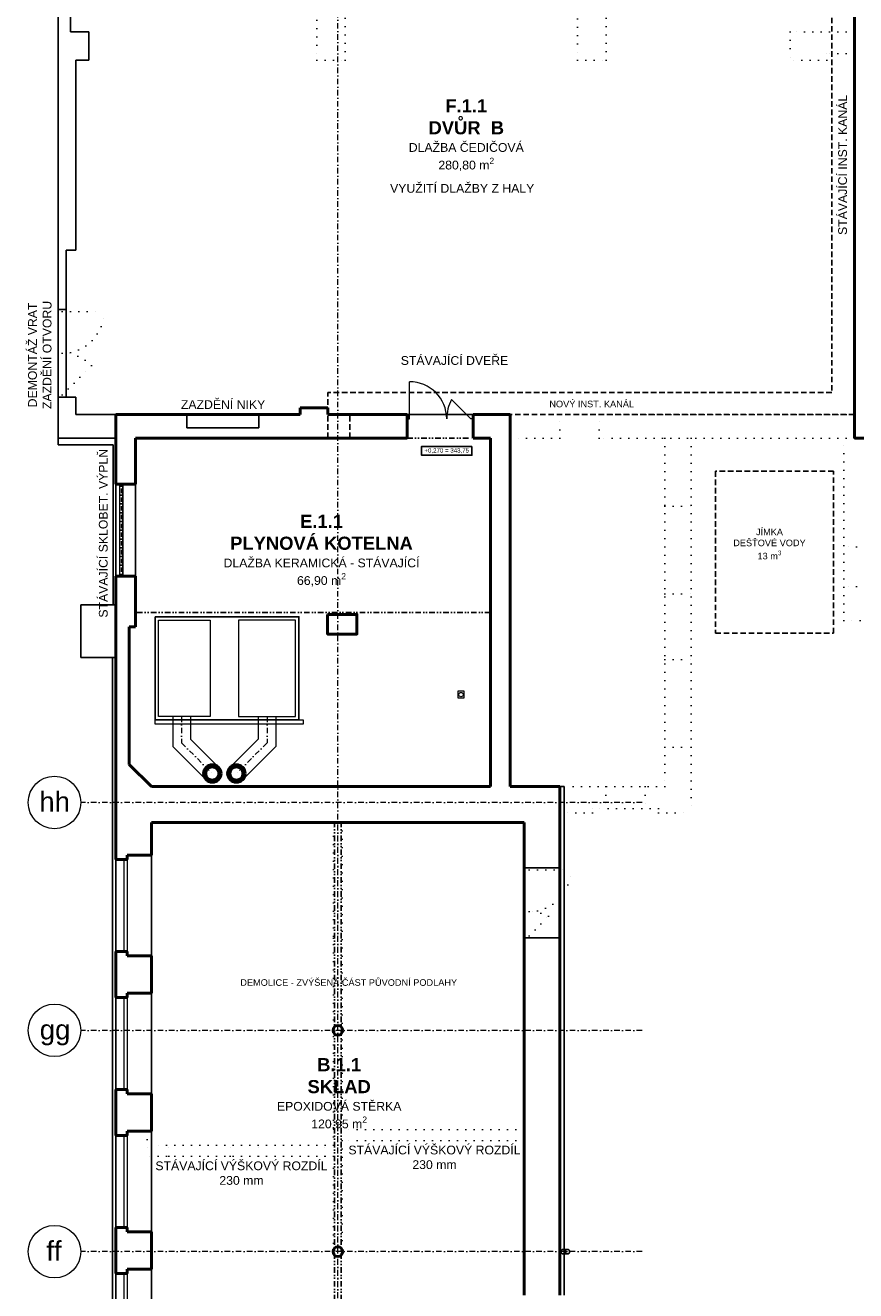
# Model space of a CAD drawing. Header units: millimetres. Extents: x 887082 to 1346431, y -219716 to -98064.
# Tile 7 of 37: x 887082 to 906033, y -151966 to -123094. Entities that reach past the tile are written whole.
import ezdxf

# ---------------------------------------------------------------- set-up
doc = ezdxf.new("R2010")
doc.units = ezdxf.units.MM
doc.header["$LTSCALE"] = 10
for name, pattern in [('DASHDOT', [25.4, 12.7, -6.35, 0, -6.35]), ('DASHED', [19.05, 12.7, -6.35]), ('DIVIDE', [31.75, 12.7, -6.35, 0, -6.35, 0, -6.35]), ('DOT', [6.35, 0, -6.35])]:
    doc.linetypes.add(name, pattern=pattern)
for name, color, linetype, lineweight in [('CKBB0_12', 84, 'Continuous', 9), ('CKDVERE_', 7, 'Continuous', 15), ('CKOKNA', 1, 'Continuous', 9), ('CKSTENY_OSY', 1, 'DASHDOT', 15), ('CKSTENY_REZ', 6, 'Continuous', 50), ('CKTEXTY_MALE', 3, 'Continuous', 25), ('CKTEXTY_STREDNI', 6, 'Continuous', 50), ('CSPROFILY_OSY', 1, 'DASHDOT', 18), ('S-GRID-IDEN', 7, 'Continuous', 9), ('TP_bourané_kce', 7, 'DOT', 15), ('TP_zámečnické_kce', 6, 'Continuous', 9)]:
    doc.layers.add(name, color=color, linetype=linetype, lineweight=lineweight)
for name, color, linetype in [('CKSTENY_NADROVINOU', 7, 'DIVIDE'), ('CKSTENY_PODROVINOU', 7, 'Continuous'), ('CKSTENY_SKRYTE', 7, 'DASHED'), ('TP_klempířské_konstrukce', 142, 'Continuous')]:
    doc.layers.add(name, color=color, linetype=linetype)
doc.layers.add('TP_skryté_1', color=21, linetype='Continuous', lineweight=50, plot=False)
doc.styles.add('Arial_1', font='arial.ttf', dxfattribs={"height": 450})
doc.styles.add('TOP_ARIAL_CE', font='arial.ttf', dxfattribs={"height": 100})

msp = doc.modelspace()

# ---------------------------------------------------------------- linework, layer by layer
at = {"layer": 'CKBB0_12', "color": 252}
for points in [[(890120, -136666), (891300, -136666), (891300, -138866), (890120, -138866)], [(893250, -136666), (891950, -136666), (891950, -138866), (893250, -138866)]]:
    msp.add_lwpolyline(points, close=True, dxfattribs=at)
for points in [[(890450, -138866), (890450, -139549), (891209, -140308)], [(890850, -138866), (890850, -139384), (891492, -140025)], [(892400, -138866), (892400, -139384), (891759, -140025)], [(892800, -138866), (892800, -139549), (892042, -140308)]]:
    msp.add_lwpolyline(points, dxfattribs=at)
at = {"layer": 'CKDVERE_', "color": 252}
for p, q in [((895850, -132076), (895850, -131226)), ((897250, -132076), (896809, -131635)), ((895800, -132076), (895850, -132076)), ((897300, -132076), (897250, -132076))]:
    msp.add_line(p, q, dxfattribs=at)
for centre, radius, start, end in [((895850, -132076), 850, 0, 90), ((897650, -132076), 950, 152.3213, 180)]:
    msp.add_arc(centre, radius, start, end, dxfattribs=at)
at = {"layer": 'CKOKNA', "color": 252}
for p, q in [((889230, -133566), (889230, -135666)), ((889270, -133666), (889270, -133766)), ((889310, -133566), (889310, -135666)), ((889270, -133866), (889270, -133966)), ((889270, -134066), (889270, -134166)), ((889270, -134266), (889270, -134366)), ((889270, -134466), (889270, -134566)), ((889270, -134666), (889270, -134766)), ((889270, -134866), (889270, -134966)), ((889270, -135066), (889270, -135166)), ((889270, -135266), (889270, -135366)), ((889270, -135466), (889270, -135566)), ((889330, -142126), (889330, -144226)), ((889405, -142126), (889405, -144226)), ((889330, -145276), (889330, -147376)), ((889405, -145276), (889405, -147376)), ((889330, -148426), (889330, -150526)), ((889405, -148426), (889405, -150526)), ((889330, -151576), (889330, -153676)), ((889405, -151576), (889405, -153676))]:
    msp.add_line(p, q, dxfattribs=at)
for points in [[(889230, -133616), (889230, -133816), (889310, -133816), (889310, -133616)], [(889230, -133816), (889230, -134016), (889310, -134016), (889310, -133816)], [(889230, -134016), (889230, -134216), (889310, -134216), (889310, -134016)], [(889230, -134216), (889230, -134416), (889310, -134416), (889310, -134216)], [(889230, -134416), (889230, -134616), (889310, -134616), (889310, -134416)], [(889230, -134616), (889230, -134816), (889310, -134816), (889310, -134616)], [(889230, -134816), (889230, -135016), (889310, -135016), (889310, -134816)], [(889230, -135016), (889230, -135216), (889310, -135216), (889310, -135016)], [(889230, -135216), (889230, -135416), (889310, -135416), (889310, -135216)], [(889230, -135416), (889230, -135616), (889310, -135616), (889310, -135416)]]:
    msp.add_lwpolyline(points, close=True, dxfattribs=at)
at = {"layer": 'CKSTENY_NADROVINOU', "color": 252}
for p, q in [((895800, -132516), (897300, -132516)), ((897700, -136491), (889600, -136491)), ((894138, -155686), (894138, -141286)), ((894293, -155686), (894293, -141286))]:
    msp.add_line(p, q, dxfattribs=at)
at = {"layer": 'CKSTENY_OSY', "color": 252}
msp.add_line((894215, -162556), (894215, -111893), dxfattribs=at)
at = {"layer": 'CKSTENY_OSY', "color": 252, "lineweight": 5}
for p, q in [((901158, -140826), (888348, -140826)), ((901158, -146026), (888348, -146026)), ((901158, -151076), (888348, -151076))]:
    msp.add_line(p, q, dxfattribs=at)
for points in [[(890650, -138866), (890650, -139466), (891350, -140166)], [(892600, -138866), (892600, -139466), (891900, -140166)]]:
    msp.add_lwpolyline(points, dxfattribs=at)
at = {"layer": 'CKSTENY_PODROVINOU', "color": 252}
for p, q in [((887835, -115681), (887835, -132516)), ((888115, -120066), (888115, -123246)), ((888535, -123246), (888115, -123246)), ((888535, -123246), (888535, -123886)), ((888535, -123886), (888235, -123886)), ((888235, -123886), (888235, -128226)), ((888235, -128226), (888015, -128226)), ((888015, -128226), (888015, -129576)), ((888015, -129576), (887835, -129576)), ((888015, -129576), (888015, -131576)), ((888015, -131576), (887835, -131576)), ((888235, -131576), (888015, -131576)), ((888235, -131576), (888235, -131976)), ((889150, -131976), (888235, -131976)), ((890765, -131976), (890765, -132276)), ((892415, -132276), (892415, -131976)), ((895800, -131976), (897300, -131976)), ((887835, -132516), (887835, -132666)), ((889150, -132516), (887835, -132516)), ((890765, -132276), (892415, -132276)), ((889090, -132666), (887835, -132666)), ((889090, -132666), (889090, -136316)), ((889150, -133566), (889150, -135666)), ((889600, -133566), (889600, -135666)), ((888350, -136316), (888350, -137516)), ((889150, -136316), (888350, -136316)), ((889150, -137516), (888350, -137516)), ((889070, -137516), (889070, -155596)), ((899280, -140466), (899380, -140466)), ((899380, -152066), (899380, -140466)), ((889960, -142026), (889960, -144326)), ((889150, -142126), (889150, -144226)), ((899280, -142316), (898470, -142316)), ((899280, -143916), (898470, -143916)), ((889960, -145176), (889960, -147476)), ((889150, -145276), (889150, -147376)), ((889960, -148326), (889960, -150626)), ((889150, -148426), (889150, -150526)), ((889150, -151576), (889150, -153676)), ((889960, -151476), (889960, -153776))]:
    msp.add_line(p, q, dxfattribs=at)
msp.add_lwpolyline([(890045, -136591), (893325, -136591), (893325, -138941), (890045, -138941)], close=True, dxfattribs=at)
at = {"layer": 'CKSTENY_REZ', "color": 252}
for p, q in [((906005, -114681), (906005, -131976)), ((893355, -131976), (893355, -131826)), ((893985, -131826), (893355, -131826)), ((893985, -131976), (893985, -131826)), ((889150, -132516), (889150, -131976)), ((890765, -131976), (889150, -131976)), ((890765, -131976), (892415, -131976)), ((893355, -131976), (892415, -131976)), ((895800, -131976), (893985, -131976)), ((895800, -132516), (895800, -131976)), ((897300, -132516), (897300, -131976)), ((898150, -131976), (897300, -131976)), ((898150, -132516), (898150, -131976)), ((906005, -132516), (906005, -131976)), ((889150, -132516), (889150, -133566)), ((895800, -132516), (889600, -132516)), ((889600, -133566), (889600, -132516)), ((897700, -132516), (897300, -132516)), ((897700, -132516), (897700, -140466)), ((898150, -132516), (898150, -140466)), ((910035, -132516), (906005, -132516)), ((889600, -133566), (889150, -133566)), ((889600, -135666), (889150, -135666)), ((889150, -135666), (889150, -142126)), ((889600, -136816), (889600, -135666)), ((889450, -136816), (889450, -139957)), ((889450, -136816), (889600, -136816)), ((889450, -139957), (889960, -140466)), ((897700, -140466), (889960, -140466)), ((899280, -140466), (898150, -140466)), ((899280, -152066), (899280, -140466)), ((898470, -141286), (889960, -141286)), ((889960, -141286), (889960, -142026)), ((898470, -152066), (898470, -141286)), ((889960, -142026), (889405, -142026)), ((889405, -142026), (889405, -142126)), ((889405, -142126), (889150, -142126)), ((889405, -144226), (889150, -144226)), ((889150, -144226), (889150, -145276)), ((889405, -144326), (889405, -144226)), ((889960, -144326), (889405, -144326)), ((889960, -144326), (889960, -145176)), ((889960, -145176), (889405, -145176)), ((889405, -145176), (889405, -145276)), ((889405, -145276), (889150, -145276)), ((889405, -147376), (889150, -147376)), ((889150, -147376), (889150, -148426)), ((889405, -147476), (889405, -147376)), ((889960, -147476), (889405, -147476)), ((889960, -147476), (889960, -148326)), ((889960, -148326), (889405, -148326)), ((889405, -148326), (889405, -148426)), ((889405, -148426), (889150, -148426)), ((889405, -150526), (889150, -150526)), ((889150, -150526), (889150, -151576)), ((889405, -150626), (889405, -150526)), ((889960, -150626), (889405, -150626)), ((889960, -150626), (889960, -151476)), ((889405, -151576), (889150, -151576)), ((889960, -151476), (889405, -151476)), ((889405, -151476), (889405, -151576))]:
    msp.add_line(p, q, dxfattribs=at)
msp.add_lwpolyline([(893980, -136536), (894650, -136536), (894650, -136986), (893980, -136986)], close=True, dxfattribs=at)
for centre, radius in [((891350, -140166), 200), ((891350, -140166), 150), ((891900, -140166), 200), ((891900, -140166), 150), ((894215, -146026), 110), ((894215, -151076), 110)]:
    msp.add_circle(centre, radius, dxfattribs=at)
at = {"layer": 'CKSTENY_SKRYTE', "color": 252}
for p, q in [((905485, -106729), (905485, -131476)), ((905485, -131476), (893985, -131476)), ((893985, -132516), (893985, -131476)), ((894485, -132516), (894485, -131976)), ((906005, -131976), (898150, -131976))]:
    msp.add_line(p, q, dxfattribs=at)
msp.add_lwpolyline([(902830, -136966), (905530, -136966), (905530, -133266), (902830, -133266)], close=True, dxfattribs=at)
at = {"layer": 'CKTEXTY_MALE', "color": 252}
msp.add_lwpolyline([(897275, -132703), (897275, -132903), (896125, -132903), (896125, -132703)], close=True, dxfattribs=at)
at = {"layer": 'CSPROFILY_OSY', "color": 252, "lineweight": 5}
msp.add_line((894215, -155686), (894215, -141286), dxfattribs=at)
at = {"layer": 'S-GRID-IDEN', "color": 252}
for centre in [(887748, -140826), (887748, -146026), (887748, -151076)]:
    msp.add_circle(centre, 600, dxfattribs=at)
at = {"layer": 'TP_bourané_kce', "color": 252, "ltscale": 3}
for p, q in [((906005, -123246), (904535, -123246)), ((904535, -123246), (904535, -123886)), ((905375, -123736), (905375, -123886)), ((906005, -123736), (905375, -123736)), ((905375, -123886), (904535, -123886)), ((887925, -129576), (887925, -129626)), ((887925, -129626), (888875, -129626)), ((887925, -131526), (888597, -130855)), ((887925, -131576), (887925, -131526)), ((899280, -131976), (898150, -131976)), ((899280, -132516), (899280, -131976)), ((900180, -132516), (900180, -131976)), ((906005, -131976), (900180, -131976)), ((899280, -132516), (898150, -132516)), ((906005, -132516), (900180, -132516)), ((901680, -132516), (901680, -140466)), ((902280, -132516), (902280, -141066)), ((905765, -136676), (905765, -132516)), ((901680, -134066), (902280, -134066)), ((906245, -134996), (905765, -134996)), ((906245, -135896), (905765, -135896)), ((901680, -136066), (902280, -136066)), ((910515, -136676), (905765, -136676)), ((901680, -137566), (902280, -137566)), ((901680, -139566), (902280, -139566)), ((901680, -140466), (899280, -140466)), ((900330, -140466), (900330, -140966)), ((901230, -140466), (901230, -140966)), ((900030, -141066), (899280, -141066)), ((900030, -140966), (900030, -141066)), ((901530, -140966), (900030, -140966)), ((901530, -140966), (901530, -141066)), ((901530, -141066), (902280, -141066)), ((894115, -148645), (894115, -141286)), ((894315, -141286), (894315, -148286)), ((898580, -142316), (898580, -142366)), ((898580, -142366), (899530, -142366)), ((898580, -143866), (899022, -143425)), ((894115, -143926), (894315, -143926)), ((898580, -143916), (898580, -143866)), ((894115, -145026), (894315, -145026)), ((889860, -148326), (889860, -148896)), ((889960, -148326), (889960, -148646)), ((898470, -148286), (894315, -148286)), ((894115, -148646), (889960, -148646)), ((890355, -148896), (890355, -148646)), ((891755, -148896), (891755, -148646)), ((892405, -148896), (892405, -148646)), ((893920, -148896), (893920, -148646)), ((898470, -148536), (894315, -148536)), ((894315, -148536), (894315, -151076)), ((894115, -148896), (889860, -148896)), ((894115, -151076), (894115, -148896))]:
    msp.add_line(p, q, dxfattribs=at)
for points in [[(893735, -123886), (894385, -123886), (894385, -122216), (893735, -122216)], [(899685, -123886), (900335, -123886), (900335, -122566), (899685, -122566)]]:
    msp.add_lwpolyline(points, close=True, dxfattribs=at)
for centre, start, end in [((887925, -129626), 270, 0), ((887925, -131526), 45, 90), ((898580, -142366), 270, 0), ((898580, -144266), 62.3213, 90)]:
    msp.add_arc(centre, 950, start, end, dxfattribs=at)
at = {"layer": 'TP_klempířské_konstrukce', "color": 252}
for p, q in [((899355, -151026), (899455, -151026)), ((899355, -151126), (899455, -151126))]:
    msp.add_line(p, q, dxfattribs=at)
for centre in [(899355, -151076), (899455, -151076)]:
    msp.add_circle(centre, 50, dxfattribs=at)
at = {"layer": 'TP_zámečnické_kce', "color": 252}
for points in [[(896950, -138441), (897100, -138441), (897100, -138291), (896950, -138291)], [(890045, -138941), (893425, -138941), (893425, -139041), (890045, -139041)]]:
    msp.add_lwpolyline(points, close=True, dxfattribs=at)
msp.add_circle((897025, -138366), 50, dxfattribs=at)

# ---------------------------------------------------------------- texts
at = {"layer": 'CKTEXTY_MALE', "color": 252, "attachment_point": 5, "style": 'TOP_ARIAL_CE'}
for s, insert, char_height, width, rotation in [('\\A1;DEMONTÁŽ VRAT\\PZAZDĚNÍ OTVORU', (887414, -130616), 200, 2904.1, 90), ('\\A1;NOVÝ INST. KANÁL', (900008, -131736), 150, 2810.71, 0), ('+0,270 = 343,75', (896700, -132803), 100, 1125.79, 360), ('\\A1;JÍMKA\\PDEŠŤOVÉ VODY\\P13 m{\\H0.7x;\\S3^ ;}', (904065, -134931), 150, 2500, 0), ('\\A1;DEMOLICE - ZVÝŠENÁ ČÁST PŮVODNÍ PODLAHY', (894463, -144936), 150, 6178.49, 0)]:
    msp.add_mtext(s, dxfattribs=dict(at, insert=insert, char_height=char_height, width=width, rotation=rotation))
at = {"layer": 'CKTEXTY_STREDNI', "color": 252, "attachment_point": 5, "style": 'TOP_ARIAL_CE'}
for s, insert, char_height, width, rotation in [('\\A1;{\\fArial|b1|i0|c238|p34;F.1.1\\PDVŮR  B\\fArial|b0|i0|c238|p34;\\H0.6667x;\\PDLAŽBA ČEDIČOVÁ\\P280,80 m\\H0.7x;\\S2^ ;}', (897146, -125601), 300, 5113.54, 0), ('\\A1;STÁVAJÍCÍ INST. KANÁL', (905735, -126279), 200, 3559.92, 90), ('\\A1;{\\fArial|b1|i0|c238|p34;E.1.1\\PPLYNOVÁ KOTELNA} {\\H0.6667x;\\PDLAŽBA KERAMICKÁ - STÁVAJÍCÍ\\P66,90 m\\H0.7x;\\S2^ ;}', (893842, -135081), 300, 5042.86, 0), ('\\A1;{\\fArial|b1|i0|c238|p34;B.1.1\\PSKLAD} {\\H0.6667x;\\PEPOXIDOVÁ STĚRKA\\P120,95 m\\H0.7x;\\S2^ ;}', (894245, -147479), 300, 4642.86, 0)]:
    msp.add_mtext(s, dxfattribs=dict(at, insert=insert, char_height=char_height, width=width, rotation=rotation))
at = {"layer": 'S-GRID-IDEN', "color": 252, "linetype": 'Continuous', "style": 'Arial_1'}
for s, p in [('hh', (887402, -141035)), ('gg', (887412, -146235)), ('ff', (887562, -151285))]:
    msp.add_text(s, height=450, dxfattribs=at).set_placement(p)
at = {"layer": 'TP_skryté_1', "color": 252, "char_height": 200, "width": 4070.74, "attachment_point": 5, "style": 'TOP_ARIAL_CE'}
for s, insert, rotation in [('\\A1;VYUŽITÍ DLAŽBY Z HALY', (897053, -126816), 0), ('\\A1;STÁVAJÍCÍ DVEŘE', (896877, -130744), 0), ('\\A1;ZAZDĚNÍ NIKY', (891596, -131748), 0), ('\\A1;STÁVAJÍCÍ SKLOBET. VÝPLŇ', (888863, -134684), 90), ('\\A1;STÁVAJÍCÍ VÝŠKOVÝ ROZDÍL 230 mm', (896420, -148925), 0), ('\\A1;STÁVAJÍCÍ VÝŠKOVÝ ROZDÍL 230 mm', (892015, -149285), 0)]:
    msp.add_mtext(s, dxfattribs=dict(at, insert=insert, rotation=rotation))

doc.saveas('drawing.dxf')
